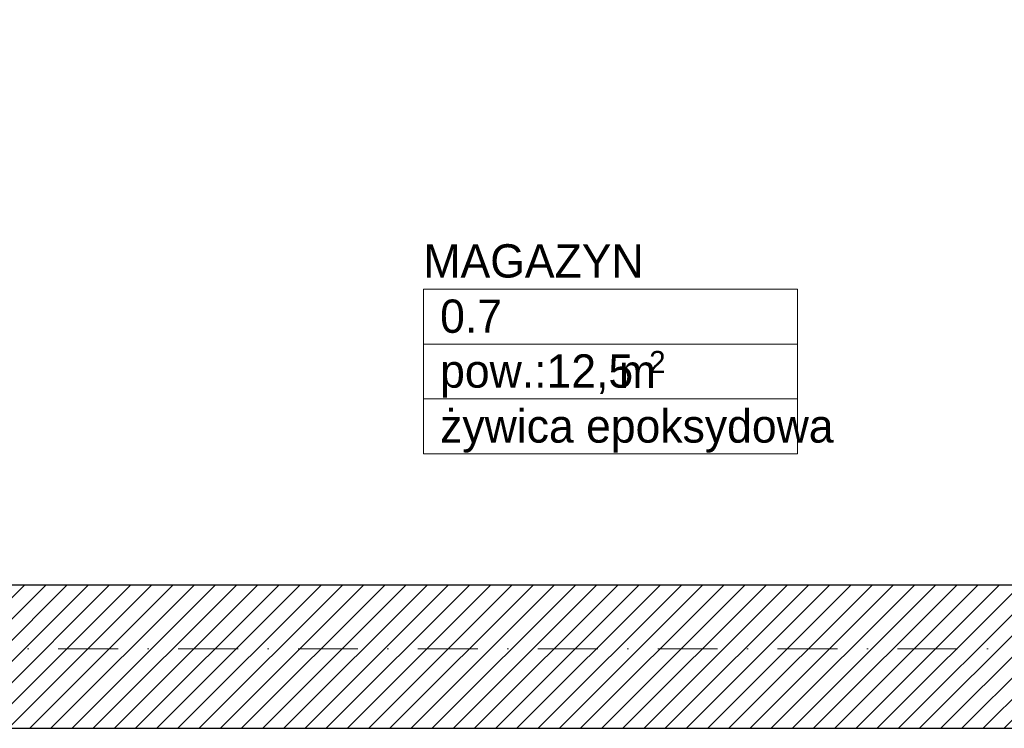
# Model space of a CAD drawing. Header units: millimetres. Extents: x 172139 to 266886, y 89525 to 138225.
# Tile 56 of 72: x 211643 to 214600, y 112968 to 115096. Entities that reach past the tile are written whole.
import ezdxf
from ezdxf.enums import TextEntityAlignment as Align

# ---------------------------------------------------------------- set-up
doc = ezdxf.new("R2010")
doc.units = ezdxf.units.MM
doc.header["$MEASUREMENT"] = 0
doc.linetypes.add('Kropki i Kreski', pattern=[360, 180, -90, 0, -90])
for name, color, linetype in [('Konstrukcja - Siatki mod', 7, 'Continuous'), ('KR_INW', 7, 'Continuous'), ('NAPIS_SODON', 7, 'Continuous'), ('STREFA_NOWE_POM', 7, 'Continuous')]:
    doc.layers.add(name, color=color, linetype=linetype)
doc.layers.add('Konstrukcja - Siatki mod_Nr_pióra__48', color=7, linetype='Continuous', lineweight=15, true_color=0xa80f02)
for name, color, linetype, lineweight in [('KR_INW_Nr_pióra__101', 252, 'Continuous', 5), ('KR_INW_Nr_pióra__27', 7, 'Continuous', 25), ('Metryczki pomieszczeń ArchiCADa_Nr_pióra__1', 7, 'Continuous', 13), ('NAPIS_SODON_Nr_pióra__121', 255, 'Continuous', 0), ('STREFA_NOWE_POM_Nr_pióra__121', 255, 'Continuous', 0)]:
    doc.layers.add(name, color=color, linetype=linetype, lineweight=lineweight)
doc.styles.add('GENERATED_STYLE_1', font='txt')
doc.styles.add('GENERATED_STYLE_2', font='txt')

# ---------------------------------------------------------------- blocks, each defined once
blk = doc.blocks.new('MAGAZYN_0.7_7', base_point=(213417, 114121.7))
at = {"layer": 'Metryczki pomieszczeń ArchiCADa_Nr_pióra__1', "linetype": 'Continuous'}
for p, q in [((212855.4, 114286.5), (213978.5, 114286.5)), ((212855.4, 114121.7), (212855.4, 114286.5)), ((213978.5, 114286.5), (213978.5, 114121.7)), ((213978.5, 114121.7), (212855.4, 114121.7)), ((212855.4, 114121.7), (213978.5, 114121.7)), ((212855.4, 113957), (212855.4, 114121.7)), ((213978.5, 114121.7), (213978.5, 113957)), ((213978.5, 113957), (212855.4, 113957)), ((212855.4, 113957), (213978.5, 113957)), ((212855.4, 113792.3), (212855.4, 113957)), ((213978.5, 113957), (213978.5, 113792.3)), ((213978.5, 113792.3), (212855.4, 113792.3))]:
    blk.add_line(p, q, dxfattribs=at)
at = {"layer": 'Metryczki pomieszczeń ArchiCADa_Nr_pióra__1'}
for tag, height, style, p in [('ROOM_NAME', 100, 'GENERATED_STYLE_2', (212855.4, 114421.6)), ('ROOM_NUMBER', 100, 'GENERATED_STYLE_1', (212905.4, 114255.6)), ('DUMMY_386', 66.7, 'GENERATED_STYLE_1', (213533.2, 114101.2)), ('ROOM_AREA', 100, 'GENERATED_STYLE_1', (212905.4, 114090.9)), ('DUMMY_385', 100, 'GENERATED_STYLE_1', (213405.2, 114089.4)), ('basec', 100, 'GENERATED_STYLE_1', (212905.4, 113925.8))]:
    blk.add_attdef(tag, text='', height=height, dxfattribs=dict(at, style=style)).set_placement(p, align=Align.TOP_LEFT)
blk = doc.blocks.new('Strop_2', base_point=(188316, 115154.1))
at = {"layer": 'NAPIS_SODON_Nr_pióra__121', "linetype": 'Continuous', "flags": 128}
blk.add_lwpolyline([(205315.4, 121145.6), (224463.2, 121145.6), (224463.2, 120284.7), (224843.2, 120284.7), (224843.2, 121525.6), (230445.6, 121525.6), (230445.6, 120284.7), (230445.6, 115394.1), (230442.2, 115394.1), (230443.9, 117003.9), (226439, 117009.8), (226379.4, 115221.6), (224893.2, 115252.5), (224893.2, 113397.6), (205242.2, 113397.6)], dxfattribs=at)
blk = doc.blocks.new('Ściana_137', base_point=(216962.4, 113397.6))
at = {"layer": 'KR_INW_Nr_pióra__101', "linetype": 'Continuous'}
h = blk.add_hatch(dxfattribs=at)
h.set_pattern_fill('Cegła_licówka', color=256, style=0, pattern_type=2)
h.set_pattern_definition([(45, (0, 0), (-31.819804, 31.819804), [])])
h.paths.add_polyline_path([(216962.4, 113397.6), (210318.1, 113397.6), (210318.1, 112967.6), (216962.4, 112967.6)])
at = {"layer": 'KR_INW_Nr_pióra__27', "linetype": 'Continuous', "flags": 128}
for points in [[(215750.3, 113397.6), (210318.1, 113397.6)], [(210318.1, 112967.6), (216962.4, 112967.6)]]:
    blk.add_lwpolyline(points, dxfattribs=at)
blk = doc.blocks.new('Standardowy znacznik siatki_10')
at = {"layer": 'Konstrukcja - Siatki mod_Nr_pióra__48', "linetype": 'Kropki i Kreski'}
blk.add_line((1000, 0), (72912, 0), dxfattribs=at)

msp = doc.modelspace()

# ---------------------------------------------------------------- linework, layer by layer
at = {"layer": 'STREFA_NOWE_POM_Nr_pióra__121', "linetype": 'Continuous', "flags": 128}
msp.add_lwpolyline([(214351, 115146.8), (214176.7, 115146.8), (212299.9, 115146.8), (212299.9, 115147.1), (209976.4, 115147.1), (209095, 115147.1), (209110.2, 113397.6), (209438.1, 113397.6), (210318.1, 113397.6), (215750.3, 113397.6), (215750.3, 115146.8), (215056.7, 115146.8)], close=True, dxfattribs=at)

# ---------------------------------------------------------------- block references
at = {"layer": 'Konstrukcja - Siatki mod', "color": 8, "linetype": 'Continuous', "lineweight": 13, "zscale": 1000}
msp.add_blockref('Standardowy znacznik siatki_10', (177989.3, 113205.9), dxfattribs=at)
at = {"layer": 'KR_INW'}
msp.add_blockref('Ściana_137', (216962.4, 113397.6), dxfattribs=at)
at = {"layer": 'NAPIS_SODON', "color": 255, "linetype": 'Continuous', "lineweight": 0}
msp.add_blockref('Strop_2', (188316, 115154.1), dxfattribs=at)
at = {"layer": 'STREFA_NOWE_POM', "linetype": 'Continuous'}
ref = msp.add_blockref('MAGAZYN_0.7_7', (213417, 114121.7), dxfattribs=at)
ref.add_attrib('ROOM_NAME', 'MAGAZYN', dxfattribs={"layer": 'Metryczki pomieszczeń ArchiCADa_Nr_pióra__1', "color": 7, "height": 100, "style": 'GENERATED_STYLE_2'}).set_placement((212855.4, 114421.6), align=Align.TOP_LEFT)
ref.add_attrib('ROOM_NUMBER', '0.7', dxfattribs={"layer": 'Metryczki pomieszczeń ArchiCADa_Nr_pióra__1', "color": 7, "height": 100, "style": 'GENERATED_STYLE_1'}).set_placement((212905.4, 114255.6), align=Align.TOP_LEFT)
ref.add_attrib('ROOM_AREA', 'pow.:12,5', dxfattribs={"layer": 'Metryczki pomieszczeń ArchiCADa_Nr_pióra__1', "color": 7, "height": 100, "style": 'GENERATED_STYLE_1'}).set_placement((212905.4, 114090.9), align=Align.TOP_LEFT)
ref.add_attrib('basec', 'żywica epoksydowa', dxfattribs={"layer": 'Metryczki pomieszczeń ArchiCADa_Nr_pióra__1', "color": 7, "height": 100, "style": 'GENERATED_STYLE_1'}).set_placement((212905.4, 113925.8), align=Align.TOP_LEFT)
ref.add_attrib('DUMMY_385', ' m', dxfattribs={"layer": 'Metryczki pomieszczeń ArchiCADa_Nr_pióra__1', "color": 7, "height": 100, "style": 'GENERATED_STYLE_1'}).set_placement((213405.2, 114089.4), align=Align.TOP_LEFT)
ref.add_attrib('DUMMY_386', '2', dxfattribs={"layer": 'Metryczki pomieszczeń ArchiCADa_Nr_pióra__1', "color": 7, "height": 66.7, "style": 'GENERATED_STYLE_1'}).set_placement((213533.2, 114101.2), align=Align.TOP_LEFT)

doc.saveas('drawing.dxf')
